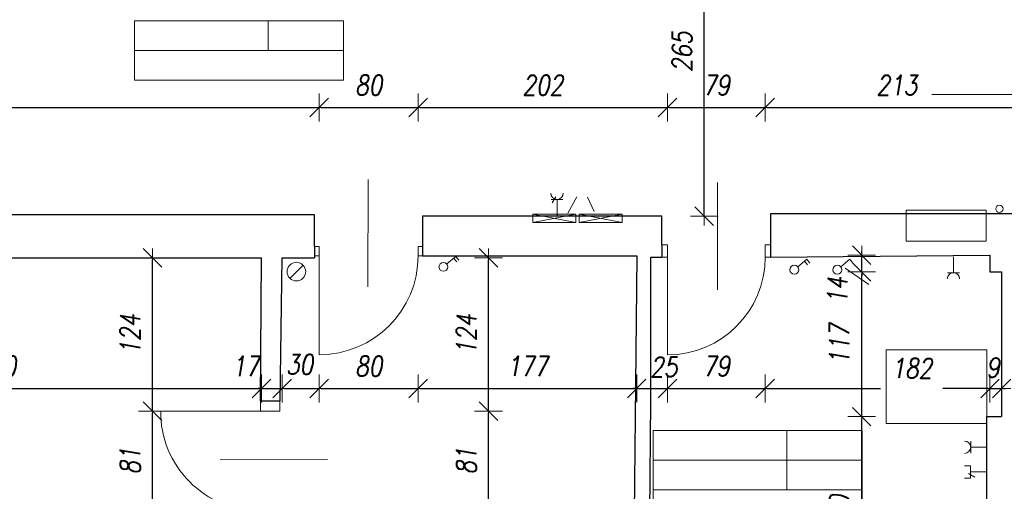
# Model space of a CAD drawing. Header units: millimetres. Extents: x -60479 to 14193, y -32440 to 949.
# Tile 43 of 68: x -21788 to -13828, y -22067 to -18257. Entities that reach past the tile are written whole.
import ezdxf

# ---------------------------------------------------------------- set-up
doc = ezdxf.new("R2010")
doc.units = ezdxf.units.MM
doc.header["$LTSCALE"] = 8
doc.layers.get('Defpoints').update_dxf_attribs({"lineweight": 0})
for name, color, linetype, lineweight in [('A_DIMEN', 7, 'Continuous', 0), ('BAM_OPISY POWIERZCHNI', 40, 'Continuous', 0), ('BAM_WYPOSAŻENIE KRATKI ŚCIEKOWE', 132, 'Continuous', 0), ('instalacje', 6, 'Continuous', 0), ('parter_dzwi i okna', 3, 'Continuous', 0), ('parter_rury_wod_kan', 5, 'Continuous', 0), ('parter_rzut', 7, 'Continuous', 30), ('wymiarowanie', 4, 'Continuous', 0)]:
    doc.layers.add(name, color=color, linetype=linetype, lineweight=lineweight)
doc.styles.add('ROMANS1', font='romans.shx', dxfattribs={"width": 0.8, "oblique": 10})
doc.dimstyles.new('NARCH100', dxfattribs={"dimscale": 100, "dimtxt": 1.6, "dimasz": 0.15, "dimexe": 0, "dimexo": 0, "dimgap": 1, "dimtad": 1, "dimdec": 0, "dimlfac": 0.1, "dimrnd": 1, "dimdsep": 46, "dimtxsty": 'ROMANS1', "dimblk": 'wym', "dimcen": -1.5, "dimse1": 1, "dimse2": 1, "dimclrd": 4, "dimclre": 4, "dimclrt": 3, "dimadec": 0, "dimazin": 0, "dimtfac": 0.04, "dimtdec": 0, "dimtmove": 2, "dimatfit": 3, "dimldrblk": 'wym', "dimfxl": 0, "dimtolj": 1, "dimarcsym": 0})

# ---------------------------------------------------------------- blocks, each defined once
blk = doc.blocks.new('wef')
at = {"layer": 'instalacje'}
blk.add_lwpolyline([(5453.5, 17546.1), (5560.1, 17652.5)], dxfattribs=at)
blk.add_circle((5505.5, 17601.4), 75.3, dxfattribs=at)
blk = doc.blocks.new('wym')
at = {"layer": 'A_DIMEN', "color": 4, "ltscale": 100}
for p, q in [((0, -7.5), (0, 7.5)), ((-5, -5), (5, 5)), ((-5, 0), (5, 0))]:
    blk.add_line(p, q, dxfattribs=at)
blk = doc.blocks.new('*D306')
at = {"layer": 'Defpoints', "color": 0, "transparency": 16777216}
for p in [(-19366.6, -18965.5), (-26547.2, -20072.2), (-19366.6, -20090.4)]:
    blk.add_point(p, dxfattribs=at)
at = {"layer": 'instalacje', "color": 4, "lineweight": -2, "transparency": 16777216}
blk.add_line((-26532.2, -18965.5), (-19381.6, -18965.5), dxfattribs=at)
at = {"layer": 'instalacje', "color": 4, "lineweight": -2, "transparency": 16777216, "xscale": 15, "yscale": 15, "zscale": 15, "rotation": 179.9999999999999}
blk.add_blockref('wym', (-26547.2, -18965.5), dxfattribs=at)
at = {"layer": 'instalacje', "color": 4, "lineweight": -2, "transparency": 16777216, "xscale": 15, "yscale": 15, "zscale": 15}
blk.add_blockref('wym', (-19366.6, -18965.5), dxfattribs=at)
at = {"layer": 'instalacje', "color": 3, "transparency": 16777216, "insert": (-22956.9, -18785.5), "char_height": 160, "attachment_point": 5, "style": 'ROMANS1'}
blk.add_mtext('\\A1;718', dxfattribs=at)
blk = doc.blocks.new('*D307')
at = {"layer": 'Defpoints', "color": 0, "transparency": 16777216}
for p in [(-18566.7, -18965.5), (-19366.6, -20090.4), (-18566.7, -20090.4)]:
    blk.add_point(p, dxfattribs=at)
at = {"layer": 'instalacje', "color": 4, "lineweight": -2, "transparency": 16777216}
blk.add_line((-19351.6, -18965.5), (-18581.7, -18965.5), dxfattribs=at)
at = {"layer": 'instalacje', "color": 4, "lineweight": -2, "transparency": 16777216, "xscale": 15, "yscale": 15, "zscale": 15, "rotation": 179.9999999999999}
blk.add_blockref('wym', (-19366.6, -18965.5), dxfattribs=at)
at = {"layer": 'instalacje', "color": 4, "lineweight": -2, "transparency": 16777216, "xscale": 15, "yscale": 15, "zscale": 15}
blk.add_blockref('wym', (-18566.7, -18965.5), dxfattribs=at)
at = {"layer": 'instalacje', "color": 3, "transparency": 16777216, "insert": (-18966.7, -18785.5), "char_height": 160, "attachment_point": 5, "style": 'ROMANS1'}
blk.add_mtext('\\A1;80', dxfattribs=at)
blk = doc.blocks.new('*D347')
at = {"layer": 'Defpoints', "color": 0, "transparency": 16777216}
for p in [(-16550.6, -18965.5), (-18566.7, -20090.4), (-16550.6, -20075)]:
    blk.add_point(p, dxfattribs=at)
at = {"layer": 'instalacje', "color": 4, "lineweight": -2, "transparency": 16777216}
blk.add_line((-18551.7, -18965.5), (-16565.6, -18965.5), dxfattribs=at)
at = {"layer": 'instalacje', "color": 4, "lineweight": -2, "transparency": 16777216, "xscale": 15, "yscale": 15, "zscale": 15, "rotation": 179.9999999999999}
blk.add_blockref('wym', (-18566.7, -18965.5), dxfattribs=at)
at = {"layer": 'instalacje', "color": 4, "lineweight": -2, "transparency": 16777216, "xscale": 15, "yscale": 15, "zscale": 15}
blk.add_blockref('wym', (-16550.6, -18965.5), dxfattribs=at)
at = {"layer": 'instalacje', "color": 3, "transparency": 16777216, "insert": (-17558.7, -18785.5), "char_height": 160, "attachment_point": 5, "style": 'ROMANS1'}
blk.add_mtext('\\A1;202', dxfattribs=at)
blk = doc.blocks.new('*D348')
at = {"layer": 'Defpoints', "color": 0, "transparency": 16777216}
for p in [(-15760.6, -18965.5), (-16550.6, -20075), (-15760.6, -20075)]:
    blk.add_point(p, dxfattribs=at)
at = {"layer": 'instalacje', "color": 4, "lineweight": -2, "transparency": 16777216}
blk.add_line((-16535.6, -18965.5), (-15775.6, -18965.5), dxfattribs=at)
at = {"layer": 'instalacje', "color": 4, "lineweight": -2, "transparency": 16777216, "xscale": 15, "yscale": 15, "zscale": 15, "rotation": 179.9999999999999}
blk.add_blockref('wym', (-16550.6, -18965.5), dxfattribs=at)
at = {"layer": 'instalacje', "color": 4, "lineweight": -2, "transparency": 16777216, "xscale": 15, "yscale": 15, "zscale": 15}
blk.add_blockref('wym', (-15760.6, -18965.5), dxfattribs=at)
at = {"layer": 'instalacje', "color": 3, "transparency": 16777216, "insert": (-16155.6, -18785.5), "char_height": 160, "attachment_point": 5, "style": 'ROMANS1'}
blk.add_mtext('\\A1;79', dxfattribs=at)
blk = doc.blocks.new('*D349')
at = {"layer": 'Defpoints', "color": 0, "transparency": 16777216}
for p in [(-13633.3, -18965.5), (-13633.3, -19826.2), (-15760.6, -20075)]:
    blk.add_point(p, dxfattribs=at)
at = {"layer": 'instalacje', "color": 4, "lineweight": -2, "transparency": 16777216}
blk.add_line((-15745.6, -18965.5), (-13648.3, -18965.5), dxfattribs=at)
at = {"layer": 'instalacje', "color": 4, "lineweight": -2, "transparency": 16777216, "xscale": 15, "yscale": 15, "zscale": 15, "rotation": 179.9999999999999}
blk.add_blockref('wym', (-15760.6, -18965.5), dxfattribs=at)
at = {"layer": 'instalacje', "color": 4, "lineweight": -2, "transparency": 16777216, "xscale": 15, "yscale": 15, "zscale": 15}
blk.add_blockref('wym', (-13633.3, -18965.5), dxfattribs=at)
at = {"layer": 'instalacje', "color": 3, "transparency": 16777216, "insert": (-14696.9, -18785.5), "char_height": 160, "attachment_point": 5, "style": 'ROMANS1'}
blk.add_mtext('\\A1;213', dxfattribs=at)
blk = doc.blocks.new('*D596')
at = {"layer": 'Defpoints', "color": 0, "transparency": 16777216}
for p in [(-24128.3, -20181.5), (-19832.9, -20181.5), (-19832.9, -21236.5)]:
    blk.add_point(p, dxfattribs=at)
at = {"layer": 'instalacje', "color": 4, "lineweight": -2, "transparency": 16777216}
blk.add_line((-24113.3, -21236.5), (-19847.9, -21236.5), dxfattribs=at)
at = {"layer": 'instalacje', "color": 4, "lineweight": -2, "transparency": 16777216, "xscale": 15, "yscale": 15, "zscale": 15, "rotation": 179.9999999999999}
blk.add_blockref('wym', (-24128.3, -21236.5), dxfattribs=at)
at = {"layer": 'instalacje', "color": 4, "lineweight": -2, "transparency": 16777216, "xscale": 15, "yscale": 15, "zscale": 15}
blk.add_blockref('wym', (-19832.9, -21236.5), dxfattribs=at)
at = {"layer": 'instalacje', "color": 3, "transparency": 16777216, "insert": (-21980.6, -21056.5), "char_height": 160, "attachment_point": 5, "style": 'ROMANS1'}
blk.add_mtext('\\A1;430', dxfattribs=at)
blk = doc.blocks.new('*D597')
at = {"layer": 'Defpoints', "color": 0, "transparency": 16777216}
for p in [(-19832.9, -20181.5), (-19665.6, -20181.5), (-19665.6, -21236.5)]:
    blk.add_point(p, dxfattribs=at)
at = {"layer": 'instalacje', "color": 4, "lineweight": -2, "transparency": 16777216}
for p, q in [((-19847.9, -21236.5), (-19862.9, -21236.5)), ((-19832.9, -21236.5), (-19665.6, -21236.5)), ((-19650.6, -21236.5), (-19635.6, -21236.5))]:
    blk.add_line(p, q, dxfattribs=at)
at = {"layer": 'instalacje', "color": 4, "lineweight": -2, "transparency": 16777216, "xscale": 15, "yscale": 15, "zscale": 15}
for p, rotation in [((-19832.9, -21236.5), 359.9999999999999), ((-19665.6, -21236.5), 179.9999999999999)]:
    blk.add_blockref('wym', p, dxfattribs=dict(at, rotation=rotation))
at = {"layer": 'instalacje', "color": 3, "transparency": 16777216, "insert": (-19962.1, -21055.5), "char_height": 160, "attachment_point": 5, "style": 'ROMANS1'}
blk.add_mtext('\\A1;17', dxfattribs=at)
blk = doc.blocks.new('*D598')
at = {"layer": 'Defpoints', "color": 0, "transparency": 16777216}
for p in [(-19665.6, -20181.5), (-19366.6, -20163.7), (-19366.6, -21236.5)]:
    blk.add_point(p, dxfattribs=at)
at = {"layer": 'instalacje', "color": 4, "lineweight": -2, "transparency": 16777216}
blk.add_line((-19650.6, -21236.5), (-19381.6, -21236.5), dxfattribs=at)
at = {"layer": 'instalacje', "color": 4, "lineweight": -2, "transparency": 16777216, "xscale": 15, "yscale": 15, "zscale": 15, "rotation": 179.9999999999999}
blk.add_blockref('wym', (-19665.6, -21236.5), dxfattribs=at)
at = {"layer": 'instalacje', "color": 4, "lineweight": -2, "transparency": 16777216, "xscale": 15, "yscale": 15, "zscale": 15}
blk.add_blockref('wym', (-19366.6, -21236.5), dxfattribs=at)
at = {"layer": 'instalacje', "color": 3, "transparency": 16777216, "insert": (-19525.6, -21041.9), "char_height": 160, "attachment_point": 5, "style": 'ROMANS1'}
blk.add_mtext('\\A1;30', dxfattribs=at)
blk = doc.blocks.new('*D599')
at = {"layer": 'Defpoints', "color": 0, "transparency": 16777216}
for p in [(-19366.6, -20163.7), (-18566.7, -20163.7), (-18566.7, -21236.5)]:
    blk.add_point(p, dxfattribs=at)
at = {"layer": 'instalacje', "color": 4, "lineweight": -2, "transparency": 16777216}
blk.add_line((-19351.6, -21236.5), (-18581.7, -21236.5), dxfattribs=at)
at = {"layer": 'instalacje', "color": 4, "lineweight": -2, "transparency": 16777216, "xscale": 15, "yscale": 15, "zscale": 15, "rotation": 179.9999999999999}
blk.add_blockref('wym', (-19366.6, -21236.5), dxfattribs=at)
at = {"layer": 'instalacje', "color": 4, "lineweight": -2, "transparency": 16777216, "xscale": 15, "yscale": 15, "zscale": 15}
blk.add_blockref('wym', (-18566.7, -21236.5), dxfattribs=at)
at = {"layer": 'instalacje', "color": 3, "transparency": 16777216, "insert": (-18966.7, -21056.5), "char_height": 160, "attachment_point": 5, "style": 'ROMANS1'}
blk.add_mtext('\\A1;80', dxfattribs=at)
blk = doc.blocks.new('*D600')
at = {"layer": 'Defpoints', "color": 0, "transparency": 16777216}
for p in [(-18566.7, -20163.7), (-16800, -20163.7), (-16800, -21236.5)]:
    blk.add_point(p, dxfattribs=at)
at = {"layer": 'instalacje', "color": 4, "lineweight": -2, "transparency": 16777216}
blk.add_line((-18551.7, -21236.5), (-16815, -21236.5), dxfattribs=at)
at = {"layer": 'instalacje', "color": 4, "lineweight": -2, "transparency": 16777216, "xscale": 15, "yscale": 15, "zscale": 15, "rotation": 179.9999999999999}
blk.add_blockref('wym', (-18566.7, -21236.5), dxfattribs=at)
at = {"layer": 'instalacje', "color": 4, "lineweight": -2, "transparency": 16777216, "xscale": 15, "yscale": 15, "zscale": 15}
blk.add_blockref('wym', (-16800, -21236.5), dxfattribs=at)
at = {"layer": 'instalacje', "color": 3, "transparency": 16777216, "insert": (-17683.4, -21056.5), "char_height": 160, "attachment_point": 5, "style": 'ROMANS1'}
blk.add_mtext('\\A1;177', dxfattribs=at)
blk = doc.blocks.new('*D601')
at = {"layer": 'Defpoints', "color": 0, "transparency": 16777216}
for p in [(-16800, -20163.7), (-16550.6, -20175), (-16550.6, -21236.5)]:
    blk.add_point(p, dxfattribs=at)
at = {"layer": 'instalacje', "color": 4, "lineweight": -2, "transparency": 16777216}
for p, q in [((-16815, -21236.5), (-16830, -21236.5)), ((-16800, -21236.5), (-16550.6, -21236.5)), ((-16535.6, -21236.5), (-16520.6, -21236.5))]:
    blk.add_line(p, q, dxfattribs=at)
at = {"layer": 'instalacje', "color": 4, "lineweight": -2, "transparency": 16777216, "xscale": 15, "yscale": 15, "zscale": 15}
for p, rotation in [((-16800, -21236.5), 359.9999999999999), ((-16550.6, -21236.5), 179.9999999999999)]:
    blk.add_blockref('wym', p, dxfattribs=dict(at, rotation=rotation))
at = {"layer": 'instalacje', "color": 3, "transparency": 16777216, "insert": (-16580.4, -21062), "char_height": 160, "attachment_point": 5, "style": 'ROMANS1'}
blk.add_mtext('\\A1;25', dxfattribs=at)
blk = doc.blocks.new('*D602')
at = {"layer": 'Defpoints', "color": 0, "transparency": 16777216}
for p in [(-16550.6, -20175), (-15760.6, -20175), (-15760.6, -21236.5)]:
    blk.add_point(p, dxfattribs=at)
at = {"layer": 'instalacje', "color": 4, "lineweight": -2, "transparency": 16777216}
blk.add_line((-16535.6, -21236.5), (-15775.6, -21236.5), dxfattribs=at)
at = {"layer": 'instalacje', "color": 4, "lineweight": -2, "transparency": 16777216, "xscale": 15, "yscale": 15, "zscale": 15, "rotation": 179.9999999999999}
blk.add_blockref('wym', (-16550.6, -21236.5), dxfattribs=at)
at = {"layer": 'instalacje', "color": 4, "lineweight": -2, "transparency": 16777216, "xscale": 15, "yscale": 15, "zscale": 15}
blk.add_blockref('wym', (-15760.6, -21236.5), dxfattribs=at)
at = {"layer": 'instalacje', "color": 3, "transparency": 16777216, "insert": (-16155.6, -21056.5), "char_height": 160, "attachment_point": 5, "style": 'ROMANS1'}
blk.add_mtext('\\A1;79', dxfattribs=at)
blk = doc.blocks.new('*D603')
at = {"layer": 'Defpoints', "color": 0, "transparency": 16777216}
for p in [(-15760.6, -20175), (-13943.8, -20295.1), (-13943.8, -21236.5)]:
    blk.add_point(p, dxfattribs=at)
at = {"layer": 'instalacje', "color": 4, "lineweight": -2, "transparency": 16777216}
for p, q in [((-15745.6, -21236.5), (-14828.6, -21236.5)), ((-13958.8, -21236.5), (-14323.8, -21236.5))]:
    blk.add_line(p, q, dxfattribs=at)
at = {"layer": 'instalacje', "color": 4, "lineweight": -2, "transparency": 16777216, "xscale": 15, "yscale": 15, "zscale": 15, "rotation": 179.9999999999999}
blk.add_blockref('wym', (-15760.6, -21236.5), dxfattribs=at)
at = {"layer": 'instalacje', "color": 4, "lineweight": -2, "transparency": 16777216, "xscale": 15, "yscale": 15, "zscale": 15}
blk.add_blockref('wym', (-13943.8, -21236.5), dxfattribs=at)
at = {"layer": 'instalacje', "color": 3, "transparency": 16777216, "insert": (-14576.2, -21073.3), "char_height": 160, "attachment_point": 5, "style": 'ROMANS1'}
blk.add_mtext('\\A1;182', dxfattribs=at)
blk = doc.blocks.new('*D604')
at = {"layer": 'Defpoints', "color": 0, "transparency": 16777216}
for p in [(-13943.8, -20295.1), (-13849.5, -20295.1), (-13849.5, -21236.5)]:
    blk.add_point(p, dxfattribs=at)
at = {"layer": 'instalacje', "color": 4, "lineweight": -2, "transparency": 16777216}
for p, q in [((-13958.8, -21236.5), (-13973.8, -21236.5)), ((-13943.8, -21236.5), (-13849.5, -21236.5)), ((-13834.5, -21236.5), (-13819.5, -21236.5))]:
    blk.add_line(p, q, dxfattribs=at)
at = {"layer": 'instalacje', "color": 4, "lineweight": -2, "transparency": 16777216, "xscale": 15, "yscale": 15, "zscale": 15}
for p, rotation in [((-13943.8, -21236.5), 359.9999999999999), ((-13849.5, -21236.5), 179.9999999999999)]:
    blk.add_blockref('wym', p, dxfattribs=dict(at, rotation=rotation))
at = {"layer": 'instalacje', "color": 3, "transparency": 16777216, "insert": (-13919.7, -21067.4), "char_height": 160, "attachment_point": 5, "style": 'ROMANS1'}
blk.add_mtext('\\A1;9', dxfattribs=at)
blk = doc.blocks.new('*D612')
at = {"layer": 'Defpoints', "color": 0, "transparency": 16777216}
for p in [(-20715.3, -21419.1), (-19842.1, -21419.1), (-19853.9, -22225.3)]:
    blk.add_point(p, dxfattribs=at)
at = {"layer": 'instalacje', "color": 4, "lineweight": -2, "transparency": 16777216}
blk.add_line((-20715.3, -22210.3), (-20715.3, -21434.1), dxfattribs=at)
at = {"layer": 'instalacje', "color": 4, "lineweight": -2, "transparency": 16777216, "xscale": 15, "yscale": 15, "zscale": 15}
for p, rotation in [((-20715.3, -21419.1), 90), ((-20715.3, -22225.3), 270)]:
    blk.add_blockref('wym', p, dxfattribs=dict(at, rotation=rotation))
at = {"layer": 'instalacje', "color": 3, "transparency": 16777216, "insert": (-20895.3, -21822.2), "char_height": 160, "attachment_point": 5, "rotation": 90, "style": 'ROMANS1'}
blk.add_mtext('\\A1;81', dxfattribs=at)
blk = doc.blocks.new('*D613')
at = {"layer": 'Defpoints', "color": 0, "transparency": 16777216}
for p in [(-20715.3, -20181.5), (-19832.9, -20181.5), (-19842.1, -21419.1)]:
    blk.add_point(p, dxfattribs=at)
at = {"layer": 'instalacje', "color": 4, "lineweight": -2, "transparency": 16777216}
blk.add_line((-20715.3, -21404.1), (-20715.3, -20196.5), dxfattribs=at)
at = {"layer": 'instalacje', "color": 4, "lineweight": -2, "transparency": 16777216, "xscale": 15, "yscale": 15, "zscale": 15}
for p, rotation in [((-20715.3, -20181.5), 90), ((-20715.3, -21419.1), 270)]:
    blk.add_blockref('wym', p, dxfattribs=dict(at, rotation=rotation))
at = {"layer": 'instalacje', "color": 3, "transparency": 16777216, "insert": (-20895.3, -20800.3), "char_height": 160, "attachment_point": 5, "rotation": 90, "style": 'ROMANS1'}
blk.add_mtext('\\A1;124', dxfattribs=at)
blk = doc.blocks.new('*D616')
at = {"layer": 'Defpoints', "color": 0, "transparency": 16777216}
for p in [(-14980.9, -21464), (-13849.5, -21464), (-13889.2, -23060.5)]:
    blk.add_point(p, dxfattribs=at)
at = {"layer": 'instalacje', "color": 4, "lineweight": -2, "transparency": 16777216}
blk.add_line((-14980.9, -23045.5), (-14980.9, -21479), dxfattribs=at)
at = {"layer": 'instalacje', "color": 4, "lineweight": -2, "transparency": 16777216, "xscale": 15, "yscale": 15, "zscale": 15}
for p, rotation in [((-14980.9, -21464), 90), ((-14980.9, -23060.5), 270)]:
    blk.add_blockref('wym', p, dxfattribs=dict(at, rotation=rotation))
at = {"layer": 'instalacje', "color": 3, "transparency": 16777216, "insert": (-15160.9, -22262.2), "char_height": 160, "attachment_point": 5, "rotation": 90, "style": 'ROMANS1'}
blk.add_mtext('\\A1;160', dxfattribs=at)
blk = doc.blocks.new('*D617')
at = {"layer": 'Defpoints', "color": 0, "transparency": 16777216}
for p in [(-14980.9, -20295.1), (-13849.5, -20295.1), (-13849.5, -21464)]:
    blk.add_point(p, dxfattribs=at)
at = {"layer": 'instalacje', "color": 4, "lineweight": -2, "transparency": 16777216}
blk.add_line((-14980.9, -21449), (-14980.9, -20310.1), dxfattribs=at)
at = {"layer": 'instalacje', "color": 4, "lineweight": -2, "transparency": 16777216, "xscale": 15, "yscale": 15, "zscale": 15}
for p, rotation in [((-14980.9, -20295.1), 90), ((-14980.9, -21464), 270)]:
    blk.add_blockref('wym', p, dxfattribs=dict(at, rotation=rotation))
at = {"layer": 'instalacje', "color": 3, "transparency": 16777216, "insert": (-15160.9, -20879.5), "char_height": 160, "attachment_point": 5, "rotation": 90, "style": 'ROMANS1'}
blk.add_mtext('\\A1;117', dxfattribs=at)
blk = doc.blocks.new('*D618')
at = {"layer": 'Defpoints', "color": 0, "transparency": 16777216}
for p in [(-14980.9, -20158.6), (-13943.8, -20158.6), (-13849.5, -20295.1)]:
    blk.add_point(p, dxfattribs=at)
at = {"layer": 'instalacje', "color": 4, "lineweight": -2, "transparency": 16777216}
for p, q in [((-14980.9, -20143.6), (-14980.9, -20128.6)), ((-14980.9, -20295.1), (-14980.9, -20158.6)), ((-14980.9, -20310.1), (-14980.9, -20325.1))]:
    blk.add_line(p, q, dxfattribs=at)
at = {"layer": 'instalacje', "color": 4, "lineweight": -2, "transparency": 16777216, "xscale": 15, "yscale": 15, "zscale": 15}
for p, rotation in [((-14980.9, -20158.6), 270), ((-14980.9, -20295.1), 90)]:
    blk.add_blockref('wym', p, dxfattribs=dict(at, rotation=rotation))
at = {"layer": 'instalacje', "color": 3, "transparency": 16777216, "insert": (-15178, -20444.8), "char_height": 160, "attachment_point": 5, "rotation": 90, "style": 'ROMANS1'}
blk.add_mtext('\\A1;14', dxfattribs=at)
blk = doc.blocks.new('*D621')
at = {"layer": 'Defpoints', "color": 0, "transparency": 16777216}
for p in [(-19683.9, -21419.1), (-17997.6, -21419.1), (-19696.4, -22225.3)]:
    blk.add_point(p, dxfattribs=at)
at = {"layer": 'instalacje', "color": 4, "lineweight": -2, "transparency": 16777216}
blk.add_line((-17997.6, -22210.3), (-17997.6, -21434.1), dxfattribs=at)
at = {"layer": 'instalacje', "color": 4, "lineweight": -2, "transparency": 16777216, "xscale": 15, "yscale": 15, "zscale": 15}
for p, rotation in [((-17997.6, -21419.1), 90), ((-17997.6, -22225.3), 270)]:
    blk.add_blockref('wym', p, dxfattribs=dict(at, rotation=rotation))
at = {"layer": 'instalacje', "color": 3, "transparency": 16777216, "insert": (-18177.6, -21822.2), "char_height": 160, "attachment_point": 5, "rotation": 90, "style": 'ROMANS1'}
blk.add_mtext('\\A1;81', dxfattribs=at)
blk = doc.blocks.new('*D622')
at = {"layer": 'Defpoints', "color": 0, "transparency": 16777216}
for p in [(-19403.8, -20181.5), (-17997.6, -20181.5), (-19683.9, -21419.1)]:
    blk.add_point(p, dxfattribs=at)
at = {"layer": 'instalacje', "color": 4, "lineweight": -2, "transparency": 16777216}
blk.add_line((-17997.6, -21404.1), (-17997.6, -20196.5), dxfattribs=at)
at = {"layer": 'instalacje', "color": 4, "lineweight": -2, "transparency": 16777216, "xscale": 15, "yscale": 15, "zscale": 15}
for p, rotation in [((-17997.6, -20181.5), 90), ((-17997.6, -21419.1), 270)]:
    blk.add_blockref('wym', p, dxfattribs=dict(at, rotation=rotation))
at = {"layer": 'instalacje', "color": 3, "transparency": 16777216, "insert": (-18177.6, -20800.3), "char_height": 160, "attachment_point": 5, "rotation": 90, "style": 'ROMANS1'}
blk.add_mtext('\\A1;124', dxfattribs=at)
blk = doc.blocks.new('*D652')
at = {"layer": 'Defpoints', "color": 0, "transparency": 16777216}
for p in [(-16588.6, -17190.9, -16689.2), (-16253.6, -17190.9), (-16596.6, -19843.5)]:
    blk.add_point(p, dxfattribs=at)
at = {"layer": 'instalacje', "color": 4, "lineweight": -2, "transparency": 16777216}
blk.add_line((-16253.6, -19828.5), (-16253.6, -17205.9), dxfattribs=at)
at = {"layer": 'instalacje', "color": 4, "lineweight": -2, "transparency": 16777216, "xscale": 15, "yscale": 15, "zscale": 15}
for p, rotation in [((-16253.6, -17190.9), 90), ((-16253.6, -19843.5), 270)]:
    blk.add_blockref('wym', p, dxfattribs=dict(at, rotation=rotation))
at = {"layer": 'instalacje', "color": 3, "transparency": 16777216, "insert": (-16433.6, -18517.2), "char_height": 160, "attachment_point": 5, "rotation": 90, "style": 'ROMANS1'}
blk.add_mtext('\\A1;265', dxfattribs=at)

msp = doc.modelspace()

# ---------------------------------------------------------------- linework, layer by layer
at = {"layer": 'BAM_OPISY POWIERZCHNI'}
for p, q in [((-19778.8, -18264.6), (-19778.8, -18504.6)), ((-15585.4, -21574.7), (-15585.4, -22054.7))]:
    msp.add_line(p, q, dxfattribs=at)
for points in [[(-19170.3, -18264.6), (-20860.8, -18264.6)], [(-20860.8, -18264.6), (-20860.8, -18504.6), (-19170.3, -18504.6), (-19170.3, -18264.6)], [(-20860.8, -18504.6), (-20860.8, -18744.6), (-19170.3, -18744.6), (-19170.3, -18504.6)], [(-16667.4, -21574.7), (-16667.4, -22054.7), (-14976.9, -22054.7), (-14976.9, -21574.7)], [(-16667.4, -21574.7), (-14976.9, -21574.7)], [(-14976.9, -21814.7), (-16667.4, -21814.7)], [(-16667.4, -22054.7), (-16667.4, -22294.7), (-14976.9, -22294.7), (-14976.9, -22054.7)]]:
    msp.add_lwpolyline(points, dxfattribs=at)
at = {"layer": 'instalacje'}
for p, q in [((-17640.2, -19827.7), (-17292.3, -19894.9)), ((-17640.2, -19827.7), (-17640.2, -19894.9)), ((-17292.3, -19827.7), (-17640.2, -19827.7)), ((-17292.3, -19827.7), (-17640.2, -19894.9)), ((-17640.2, -19894.9), (-17292.3, -19894.9)), ((-17292.3, -19894.9), (-17292.3, -19827.7)), ((-17265, -19827.7), (-16917.1, -19894.9)), ((-17265, -19827.7), (-17265, -19894.9)), ((-16917.1, -19827.7), (-17265, -19827.7)), ((-16917.1, -19827.7), (-17265, -19894.9)), ((-17265, -19894.9), (-16917.1, -19894.9)), ((-16917.1, -19894.9), (-16917.1, -19827.7)), ((-18334.6, -20229.9), (-18261.9, -20169)), ((-18280, -20184.2), (-18254.7, -20214.4)), ((-18261.9, -20169), (-18236.6, -20199.2)), ((-15498.4, -20253.4), (-15425.7, -20192.5)), ((-15443.8, -20207.7), (-15418.5, -20238)), ((-15425.7, -20192.5), (-15400.4, -20222.8)), ((-15150.6, -20253.4), (-15077.9, -20192.5)), ((-15077.9, -20192.5), (-15052.6, -20222.8))]:
    msp.add_line(p, q, dxfattribs=at)
for points in [[(-17492.2, -19708.5), (-17396.2, -19708.5)], [(-17452.8, -19687), (-17482.7, -19736.7)], [(-17444.2, -19708.5), (-17444.2, -19836.5)], [(-17357.9, -19818.8), (-17282.8, -19688.9)], [(-17144, -19805.7), (-17198.1, -19689.7)], [(-13973.8, -20045.4), (-13973.8, -19795.4), (-14620.8, -19795.4), (-14620.8, -20045.4), (-13973.8, -20045.4)], [(-14239.5, -20301.1), (-14239.5, -20173.1)], [(-14923.2, -20395.8), (-15113.4, -20263)], [(-14191.5, -20301.1), (-14287.5, -20301.1)], [(-14099.4, -21759), (-14099.4, -21663.1)], [(-14099.4, -21711.1), (-13971.4, -21711.1)], [(-14150.7, -21860.8), (-14100.5, -21860.8)], [(-14100.5, -21860.8), (-14100.5, -21961.3)], [(-14150.7, -21961.3), (-14100.5, -21961.3)], [(-14116.3, -21924.2), (-14066.6, -21954)], [(-14100.5, -21911.1), (-13972.5, -21911.1)]]:
    msp.add_lwpolyline(points, dxfattribs=at)
msp.add_lwpolyline([(-14782.2, -20924.3), (-13968.4, -20924.3), (-13968.4, -21519.6), (-14782.2, -21519.6)], close=True, dxfattribs=at)
for centre in [(-18362.1, -20253.5), (-15525.9, -20277.1), (-15178.1, -20277.1)]:
    msp.add_circle(centre, 36.2, dxfattribs=at)
for centre, start, end in [((-17444.2, -19658.3), 180, 360), ((-14239.5, -20351.4), 360, 180), ((-14149.7, -21711.1), 270, 90)]:
    msp.add_arc(centre, 50.2, start, end, dxfattribs=at)
at = {"layer": 'parter_dzwi i okna'}
for p, q in [((-19366.6, -20090.4), (-19403.8, -20090.4)), ((-18532.9, -20090.4), (-18566.7, -20090.4)), ((-18566.7, -20090.4), (-18566.7, -20163.7)), ((-18566.7, -20090.4), (-18532.9, -20090.4))]:
    msp.add_line(p, q, dxfattribs=at)
for points in [[(-19366.6, -20163.7), (-19366.6, -20090.4)], [(-16596.6, -20075), (-16550.6, -20075), (-16550.6, -20175), (-16596.6, -20175)], [(-15760.6, -20175), (-15760.6, -20075)], [(-15760.6, -20075), (-15717.9, -20075)], [(-19366.6, -20163.7), (-19403.8, -20163.7)], [(-19366.6, -20963.6), (-19366.6, -20163.7)], [(-18532.9, -20163.7), (-18566.7, -20163.7)], [(-16550.6, -20965), (-16550.6, -20175)], [(-15717.9, -20175), (-15760.6, -20175)], [(-19842.1, -21419.1), (-19840.9, -21335.1)], [(-19683.9, -21419.1), (-19683.9, -21337.4)], [(-19842.1, -21419.1), (-20648.3, -21419.1)], [(-19842.1, -21419.1), (-19683.9, -21419.1)]]:
    msp.add_lwpolyline(points, dxfattribs=at)
for centre, radius, start, end in [((-19366.6, -20163.7), 799.9, 270, 0), ((-16550.6, -20175), 790, 270, 0), ((-19848.2, -21425.2), 800.2, 179.56935, 270)]:
    msp.add_arc(centre, radius, start, end, dxfattribs=at)
at = {"layer": 'parter_rury_wod_kan'}
msp.add_circle((-13867.7, -19784.6), 29.3, dxfattribs=at)
at = {"layer": 'parter_rzut'}
for p, q in [((-19403.8, -19832.4), (-26505.7, -19832.4)), ((-19403.8, -20090.4), (-19403.8, -19832.4)), ((-16596.6, -19843.5), (-18532.9, -19843.5)), ((-18532.9, -19843.5), (-18532.9, -20090.4)), ((-16596.6, -20075), (-16596.6, -19843.5)), ((-13617.1, -19826.2), (-15717.9, -19826.2)), ((-15717.9, -19826.2), (-15717.9, -20175)), ((-18532.9, -20163.7), (-16800, -20163.7)), ((-16800, -20163.7), (-16859.8, -25893.9)), ((-16686, -21338.2), (-16686, -20175)), ((-16686, -20175), (-16596.6, -20175)), ((-15717.9, -20175), (-13943.8, -20158.6)), ((-16720.8, -25850.3), (-16686, -21338.2))]:
    msp.add_line(p, q, dxfattribs=at)
for points in [[(-19403.8, -20090.4), (-19403.8, -20181.5)], [(-18532.9, -20078.5), (-18532.9, -20163.7)], [(-16596.6, -20075), (-16596.6, -20175)], [(-24128.3, -20587.4), (-24128.3, -20181.5), (-19832.9, -20181.5)], [(-19841.5, -21335.1), (-19832.9, -20181.5)], [(-19682.7, -21337.4), (-19665.6, -20181.5)], [(-19665.6, -20181.5), (-19403.8, -20181.5)], [(-13943.8, -20158.6), (-13943.8, -20295.1), (-13849.5, -20295.1), (-13849.5, -21464)], [(-19841.5, -21335.1), (-19682.7, -21337.4)], [(-13889.2, -23060.5), (-13968.4, -23060.5), (-13968.4, -21464)], [(-13968.4, -21464), (-13849.5, -21464)]]:
    msp.add_lwpolyline(points, dxfattribs=at)
at = {"layer": 'wymiarowanie'}
for points in [[(-14413.9, -18859.9), (-13546.8, -18860.8)], [(-18972.3, -20414.7), (-18971.9, -19547.6)], [(-16146.4, -20438.8), (-16146, -19571.7)], [(-20167.7, -21808.6), (-19300.6, -21809.5)]]:
    msp.add_lwpolyline(points, dxfattribs=at)

# ---------------------------------------------------------------- block references
at = {"layer": 'BAM_WYPOSAŻENIE KRATKI ŚCIEKOWE'}
msp.add_blockref('wef', (-25056.8, -37893.8), dxfattribs=at)

# ---------------------------------------------------------------- dimensions: what is measured, and where the dimension line sits
at = {"layer": 'instalacje'}
for base, p1, p2, picture, middle in [((-16253.6, -17190.9), (-16596.6, -19843.5), (-16588.6, -17190.9, -16689.2), '*D652', (-16433.6, -18517.2)), ((-20715.3, -20181.5), (-19842.1, -21419.1), (-19832.9, -20181.5), '*D613', (-20895.3, -20800.3)), ((-17997.6, -20181.5), (-19683.9, -21419.1), (-19403.8, -20181.5), '*D622', (-18177.6, -20800.3)), ((-14980.9, -20295.1), (-13849.5, -21464), (-13849.5, -20295.1), '*D617', (-15160.9, -20879.5)), ((-20715.3, -21419.1), (-19853.9, -22225.3), (-19842.1, -21419.1), '*D612', (-20895.3, -21822.2)), ((-17997.6, -21419.1), (-19696.4, -22225.3), (-19683.9, -21419.1), '*D621', (-18177.6, -21822.2)), ((-14980.9, -21464), (-13889.2, -23060.5), (-13849.5, -21464), '*D616', (-15160.9, -22262.2))]:
    dim = msp.add_linear_dim(base=base, p1=p1, p2=p2, angle=90, dimstyle='NARCH100', dxfattribs=at)
    dim.commit()
    dim.dimension.update_dxf_attribs({"geometry": picture, "text_midpoint": middle})
for base, p1, p2, picture, middle in [((-19366.6, -18965.5), (-26547.2, -20072.2), (-19366.6, -20090.4), '*D306', (-22956.9, -18785.5)), ((-18566.7, -18965.5), (-19366.6, -20090.4), (-18566.7, -20090.4), '*D307', (-18966.7, -18785.5)), ((-16550.6, -18965.5), (-18566.7, -20090.4), (-16550.6, -20075), '*D347', (-17558.7, -18785.5)), ((-15760.6, -18965.5), (-16550.6, -20075), (-15760.6, -20075), '*D348', (-16155.6, -18785.5)), ((-13633.3, -18965.5), (-15760.6, -20075), (-13633.3, -19826.2), '*D349', (-14696.9, -18785.5)), ((-19832.9, -21236.5), (-24128.3, -20181.5), (-19832.9, -20181.5), '*D596', (-21980.6, -21056.5)), ((-18566.7, -21236.5), (-19366.6, -20163.7), (-18566.7, -20163.7), '*D599', (-18966.7, -21056.5)), ((-16800, -21236.5), (-18566.7, -20163.7), (-16800, -20163.7), '*D600', (-17683.4, -21056.5)), ((-15760.6, -21236.5), (-16550.6, -20175), (-15760.6, -20175), '*D602', (-16155.6, -21056.5))]:
    dim = msp.add_linear_dim(base=base, p1=p1, p2=p2, dimstyle='NARCH100', dxfattribs=at)
    dim.commit()
    dim.dimension.update_dxf_attribs({"geometry": picture, "text_midpoint": middle})
dim = msp.add_linear_dim(base=(-14980.9, -20158.6), p1=(-13849.5, -20295.1), p2=(-13943.8, -20158.6), angle=90, dimstyle='NARCH100', dxfattribs=at)
dim.commit()
dim.dimension.update_dxf_attribs({"geometry": '*D618', "text_midpoint": (-15178, -20444.8), "dimtype": 160})
for base, p1, p2, picture, middle in [((-19665.6, -21236.5), (-19832.9, -20181.5), (-19665.6, -20181.5), '*D597', (-19962.1, -21055.5)), ((-19366.6, -21236.5), (-19665.6, -20181.5), (-19366.6, -20163.7), '*D598', (-19525.6, -21041.9)), ((-16550.6, -21236.5), (-16800, -20163.7), (-16550.6, -20175), '*D601', (-16580.4, -21062)), ((-13943.8, -21236.5), (-15760.6, -20175), (-13943.8, -20295.1), '*D603', (-14576.2, -21073.3)), ((-13849.5, -21236.5), (-13943.8, -20295.1), (-13849.5, -20295.1), '*D604', (-13919.7, -21067.4))]:
    dim = msp.add_linear_dim(base=base, p1=p1, p2=p2, dimstyle='NARCH100', dxfattribs=at)
    dim.commit()
    dim.dimension.update_dxf_attribs({"geometry": picture, "text_midpoint": middle, "dimtype": 160})

doc.saveas('drawing.dxf')
